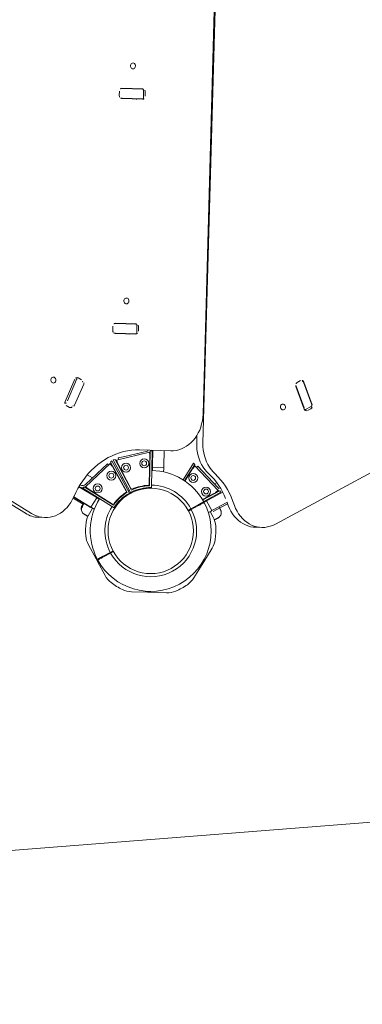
# Model space of a CAD drawing. Extents: x 5459245 to 5462690, y 5971016 to 5972523.
# Tile 57 of 198: x 5462443.828 to 5462444.285, y 5972213.949 to 5972215.264. Entities that reach past the tile are written whole.
import ezdxf

# ---------------------------------------------------------------- set-up
doc = ezdxf.new("R2010")
doc.units = 0
doc.layers.add('A_MAŁA ARCHITEKTURA', color=195, linetype='CONTINUOUS', lineweight=9)
doc.layers.add('ADT CCTV', color=102, linetype='CONTINUOUS')

# ---------------------------------------------------------------- blocks, each defined once
blk = doc.blocks.new('MEGA')
at = {"layer": 'A_MAŁA ARCHITEKTURA'}
for p, q in [((5462445.2411, 5972218.6114), (5462445.2411, 5972217.8298)), ((5462445.2452, 5972218.6042), (5462445.2452, 5972217.8226)), ((5462445.4778, 5972217.6972), (5462446.1548, 5972218.0881)), ((5462445.4448, 5972217.677), (5462446.1457, 5972218.0817)), ((5462445.7807, 5972218.0103), (5462445.7796, 5972218.0122)), ((5462445.78, 5972218.0106), (5462445.7938, 5972217.9866)), ((5462445.794, 5972217.9873), (5462445.7807, 5972218.0103)), ((5462445.787, 5972218.0184), (5462445.7818, 5972218.0154)), ((5462445.7908, 5972218.0187), (5462445.7919, 5972218.0168)), ((5462445.8052, 5972217.9938), (5462445.7919, 5972218.0168)), ((5462445.8059, 5972217.9936), (5462445.7921, 5972218.0176)), ((5462445.8052, 5972217.9938), (5462445.806, 5972217.9924)), ((5462445.7948, 5972217.9859), (5462445.794, 5972217.9873)), ((5462445.7953, 5972217.986), (5462445.8057, 5972217.992)), ((5462445.799, 5972217.9857), (5462445.8041, 5972217.9887)), ((5462445.4281, 5972217.8676), (5462445.3961, 5972217.863)), ((5462445.3983, 5972217.8607), (5462445.4289, 5972217.8652)), ((5462445.4319, 5972217.8595), (5462445.4319, 5972217.8647)), ((5462445.3923, 5972217.859), (5462445.3923, 5972217.8538)), ((5462445.3961, 5972217.8509), (5462445.3968, 5972217.851)), ((5462445.3983, 5972217.8495), (5462445.4289, 5972217.8539)), ((5462445.5089, 5972217.8534), (5462445.5078, 5972217.8553)), ((5462445.5081, 5972217.8536), (5462445.522, 5972217.8296)), ((5462445.5221, 5972217.8304), (5462445.5089, 5972217.8534)), ((5462445.5151, 5972217.8615), (5462445.5099, 5972217.8585)), ((5462445.519, 5972217.8617), (5462445.5201, 5972217.8598)), ((5462445.5333, 5972217.8369), (5462445.5201, 5972217.8598)), ((5462445.5341, 5972217.8366), (5462445.5202, 5972217.8606)), ((5462445.5333, 5972217.8369), (5462445.5342, 5972217.8354)), ((5462445.5229, 5972217.829), (5462445.5221, 5972217.8304)), ((5462445.5234, 5972217.8291), (5462445.5338, 5972217.8351)), ((5462445.5271, 5972217.8287), (5462445.5323, 5972217.8317)), ((5462445.2458, 5972217.8118), (5462445.2499, 5972217.8046)), ((5462445.2918, 5972217.7862), (5462445.2918, 5972217.7704)), ((5462445.2937, 5972217.7864), (5462445.2931, 5972217.7863)), ((5462445.2932, 5972217.7647), (5462445.2932, 5972217.7863)), ((5462445.2937, 5972217.7864), (5462445.2937, 5972217.7607)), ((5462445.3086, 5972217.7877), (5462445.3086, 5972217.7607)), ((5462445.3116, 5972217.7877), (5462445.3116, 5972217.7874)), ((5462445.328, 5972217.7784), (5462445.328, 5972217.7864)), ((5462445.286, 5972217.77), (5462445.2858, 5972217.77)), ((5462445.2862, 5972217.77), (5462445.2869, 5972217.7702)), ((5462445.2881, 5972217.7705), (5462445.2865, 5972217.77)), ((5462445.2878, 5972217.7705), (5462445.2865, 5972217.7701)), ((5462445.2866, 5972217.77), (5462445.2883, 5972217.7705)), ((5462445.2876, 5972217.7705), (5462445.288, 5972217.7706)), ((5462445.2877, 5972217.7705), (5462445.2876, 5972217.7705)), ((5462445.2881, 5972217.7706), (5462445.2877, 5972217.7705)), ((5462445.2888, 5972217.7706), (5462445.2878, 5972217.7705)), ((5462445.2896, 5972217.7707), (5462445.2881, 5972217.7705)), ((5462445.2883, 5972217.7705), (5462445.2888, 5972217.7706)), ((5462445.2888, 5972217.7706), (5462445.2889, 5972217.7706)), ((5462445.2891, 5972217.7707), (5462445.2895, 5972217.7707)), ((5462445.2896, 5972217.7707), (5462445.2899, 5972217.7707)), ((5462445.2897, 5972217.7706), (5462445.2899, 5972217.7707)), ((5462445.2899, 5972217.7707), (5462445.2911, 5972217.7707)), ((5462445.2904, 5972217.7703), (5462445.2904, 5972217.7706)), ((5462445.2912, 5972217.7707), (5462445.2911, 5972217.7707)), ((5462445.2912, 5972217.7704), (5462445.2912, 5972217.7707)), ((5462445.3094, 5972217.7329), (5462445.3097, 5972217.7821)), ((5462445.3097, 5972217.7821), (5462445.3121, 5972217.7814)), ((5462445.3121, 5972217.7814), (5462445.3119, 5972217.7353)), ((5462445.3126, 5972217.7772), (5462445.3121, 5972217.7773)), ((5462445.3125, 5972217.774), (5462445.3124, 5972217.7374)), ((5462445.3133, 5972217.7798), (5462445.3125, 5972217.777)), ((5462445.3133, 5972217.7799), (5462445.3133, 5972217.78)), ((5462445.3133, 5972217.78), (5462445.357, 5972217.7683)), ((5462445.346, 5972217.7736), (5462445.316, 5972217.7816)), ((5462445.346, 5972217.7736), (5462445.3546, 5972217.7713)), ((5462445.3546, 5972217.7713), (5462445.354, 5972217.7691)), ((5462445.2811, 5972217.7631), (5462445.281, 5972217.7617)), ((5462445.281, 5972217.7615), (5462445.281, 5972217.7615)), ((5462445.2811, 5972217.7611), (5462445.2811, 5972217.7613)), ((5462445.2846, 5972217.7693), (5462445.2846, 5972217.7689)), ((5462445.2846, 5972217.7693), (5462445.2848, 5972217.7693)), ((5462445.2848, 5972217.769), (5462445.2846, 5972217.7689)), ((5462445.2846, 5972217.7689), (5462445.2846, 5972217.7689)), ((5462445.2852, 5972217.7697), (5462445.2847, 5972217.7694)), ((5462445.2855, 5972217.7698), (5462445.2853, 5972217.7697)), ((5462445.2857, 5972217.7699), (5462445.2854, 5972217.7698)), ((5462445.2854, 5972217.7698), (5462445.2854, 5972217.7698)), ((5462445.2859, 5972217.77), (5462445.2859, 5972217.7699)), ((5462445.286, 5972217.77), (5462445.286, 5972217.77)), ((5462445.2865, 5972217.7698), (5462445.2862, 5972217.7696)), ((5462445.2864, 5972217.77), (5462445.2864, 5972217.7696)), ((5462445.2864, 5972217.77), (5462445.2864, 5972217.77)), ((5462445.2864, 5972217.77), (5462445.2865, 5972217.7699)), ((5462445.2864, 5972217.7696), (5462445.2864, 5972217.7696)), ((5462445.2865, 5972217.7696), (5462445.2864, 5972217.7696)), ((5462445.2867, 5972217.7697), (5462445.2867, 5972217.7693)), ((5462445.2932, 5972217.7597), (5462445.2932, 5972217.7647)), ((5462445.2937, 5972217.7597), (5462445.2932, 5972217.7597)), ((5462445.2937, 5972217.7597), (5462445.2937, 5972217.7607)), ((5462445.3086, 5972217.7597), (5462445.2937, 5972217.7597)), ((5462445.2937, 5972217.7586), (5462445.2937, 5972217.7597)), ((5462445.2937, 5972217.7586), (5462445.2937, 5972217.7543)), ((5462445.3086, 5972217.7607), (5462445.3086, 5972217.7597)), ((5462445.3095, 5972217.7597), (5462445.3086, 5972217.7597)), ((5462445.3086, 5972217.7586), (5462445.3086, 5972217.7597)), ((5462445.3086, 5972217.7586), (5462445.3086, 5972217.7558)), ((5462445.3588, 5972217.769), (5462445.3359, 5972217.7289)), ((5462445.3366, 5972217.7309), (5462445.3547, 5972217.7627)), ((5462445.3369, 5972217.7256), (5462445.3612, 5972217.7683)), ((5462445.3383, 5972217.7248), (5462445.3631, 5972217.7672)), ((5462445.3649, 5972217.7654), (5462445.3416, 5972217.7256)), ((5462445.3615, 5972217.7588), (5462445.3431, 5972217.7272)), ((5462445.3562, 5972217.7654), (5462445.357, 5972217.7683)), ((5462445.3563, 5972217.7655), (5462445.3569, 5972217.768)), ((5462445.3567, 5972217.7654), (5462445.3563, 5972217.7655)), ((5462445.3612, 5972217.7683), (5462445.3588, 5972217.769)), ((5462445.3631, 5972217.7615), (5462445.3628, 5972217.7618)), ((5462445.365, 5972217.7634), (5462445.363, 5972217.7614)), ((5462445.3631, 5972217.7672), (5462445.3649, 5972217.7654)), ((5462445.3651, 5972217.7635), (5462445.3652, 5972217.7636)), ((5462445.3652, 5972217.7636), (5462445.3972, 5972217.7316)), ((5462445.3674, 5972217.7614), (5462445.369, 5972217.763)), ((5462445.369, 5972217.763), (5462445.3753, 5972217.7566)), ((5462445.2937, 5972217.7569), (5462445.2853, 5972217.7569)), ((5462445.3086, 5972217.7569), (5462445.3095, 5972217.7569)), ((5462445.3086, 5972217.7558), (5462445.3095, 5972217.7558)), ((5462445.3972, 5972217.7347), (5462445.3753, 5972217.7566)), ((5462445.3929, 5972217.7445), (5462445.4139, 5972217.7082)), ((5462445.2493, 5972217.7361), (5462445.2387, 5972217.7177)), ((5462445.3094, 5972217.7325), (5462445.3094, 5972217.7329)), ((5462445.399, 5972217.7313), (5462445.3592, 5972217.708)), ((5462445.3951, 5972217.7295), (5462445.3972, 5972217.7316)), ((5462445.3951, 5972217.7295), (5462445.397, 5972217.7314)), ((5462445.4008, 5972217.7295), (5462445.399, 5972217.7313)), ((5462445.2367, 5972217.7142), (5462445.2387, 5972217.7177)), ((5462445.2387, 5972217.7177), (5462445.2395, 5972217.7172)), ((5462445.3366, 5972217.7252), (5462445.3369, 5972217.7256)), ((5462445.338, 5972217.7244), (5462445.3383, 5972217.7248)), ((5462445.3385, 5972217.7284), (5462445.3399, 5972217.7276)), ((5462445.3584, 5972217.7047), (5462445.4008, 5972217.7295)), ((5462445.3608, 5972217.7095), (5462445.3924, 5972217.7279)), ((5462445.382, 5972217.7174), (5462445.3837, 5972217.7183)), ((5462445.3837, 5972217.7183), (5462445.4019, 5972217.7289)), ((5462445.3905, 5972217.7234), (5462445.4014, 5972217.7297)), ((5462445.3954, 5972217.7292), (5462445.3951, 5972217.7295)), ((5462445.2367, 5972217.7142), (5462445.2261, 5972217.6958)), ((5462445.2375, 5972217.7138), (5462445.2367, 5972217.7142)), ((5462445.2375, 5972217.7138), (5462445.2377, 5972217.7136)), ((5462445.2395, 5972217.7172), (5462445.2397, 5972217.7171)), ((5462445.2459, 5972217.7106), (5462445.2553, 5972217.7052)), ((5462445.2558, 5972217.706), (5462445.2464, 5972217.7115)), ((5462445.2553, 5972217.7052), (5462445.2592, 5972217.703)), ((5462445.2597, 5972217.7038), (5462445.2558, 5972217.706)), ((5462445.358, 5972217.7044), (5462445.3584, 5972217.7047)), ((5462445.381, 5972217.7168), (5462445.3785, 5972217.7154)), ((5462445.379, 5972217.7167), (5462445.3795, 5972217.7159)), ((5462445.382, 5972217.7174), (5462445.381, 5972217.7168)), ((5462445.3894, 5972217.7044), (5462445.382, 5972217.7174)), ((5462445.3894, 5972217.7044), (5462445.3884, 5972217.7038)), ((5462445.3912, 5972217.7054), (5462445.3894, 5972217.7044)), ((5462445.3912, 5972217.7054), (5462445.4094, 5972217.7159)), ((5462445.3884, 5972217.7038), (5462445.3848, 5972217.7017)), ((5462445.4406, 5972217.6842), (5462445.4497, 5972217.6894)), ((5462445.4076, 5972217.6711), (5462445.3892, 5972217.6711)), ((5462445.3893, 5972217.6741), (5462445.4157, 5972217.6739)), ((5462445.415, 5972217.6714), (5462445.3893, 5972217.6716)), ((5462445.4136, 5972217.6703), (5462445.4019, 5972217.6266)), ((5462445.4134, 5972217.6703), (5462445.4106, 5972217.6711)), ((5462445.4108, 5972217.671), (5462445.4109, 5972217.6715)), ((5462445.415, 5972217.6667), (5462445.4127, 5972217.658)), ((5462445.4128, 5972217.6673), (5462445.415, 5972217.6667)), ((5462445.4135, 5972217.6703), (5462445.4136, 5972217.6703)), ((5462445.4157, 5972217.6739), (5462445.415, 5972217.6714)), ((5462445.2261, 5972217.6542), (5462445.2367, 5972217.6358)), ((5462445.4047, 5972217.6281), (5462445.4127, 5972217.658)), ((5462445.2578, 5972217.6491), (5462445.2578, 5972217.6491)), ((5462445.2608, 5972217.6439), (5462445.2608, 5972217.644)), ((5462445.3575, 5972217.6462), (5462445.3614, 5972217.6439)), ((5462445.3619, 5972217.6448), (5462445.358, 5972217.647)), ((5462445.3614, 5972217.6439), (5462445.3708, 5972217.6385)), ((5462445.3713, 5972217.6394), (5462445.3619, 5972217.6448)), ((5462445.2367, 5972217.6358), (5462445.2375, 5972217.6362)), ((5462445.2387, 5972217.6323), (5462445.2367, 5972217.6358)), ((5462445.2375, 5972217.6362), (5462445.2377, 5972217.6364)), ((5462445.2395, 5972217.6328), (5462445.2387, 5972217.6323)), ((5462445.2387, 5972217.6323), (5462445.2493, 5972217.6139)), ((5462445.2395, 5972217.6328), (5462445.2397, 5972217.6329)), ((5462445.3745, 5972217.6197), (5462445.382, 5972217.6326)), ((5462445.381, 5972217.6332), (5462445.3786, 5972217.6346)), ((5462445.379, 5972217.6354), (5462445.4019, 5972217.6224)), ((5462445.38, 5972217.6349), (5462445.3795, 5972217.6341)), ((5462445.4026, 5972217.6248), (5462445.3802, 5972217.6376)), ((5462445.3804, 5972217.638), (5462445.3963, 5972217.6289)), ((5462445.381, 5972217.6332), (5462445.382, 5972217.6326)), ((5462445.382, 5972217.6326), (5462445.3824, 5972217.6335)), ((5462445.382, 5972217.6326), (5462445.3837, 5972217.6316)), ((5462445.3837, 5972217.6316), (5462445.4007, 5972217.6218)), ((5462445.399, 5972217.6274), (5462445.4019, 5972217.6266)), ((5462445.399, 5972217.6269), (5462445.3991, 5972217.6273)), ((5462445.3991, 5972217.6273), (5462445.4017, 5972217.6266)), ((5462445.4098, 5972217.6338), (5462445.4067, 5972217.6356)), ((5462445.3679, 5972217.6139), (5462445.372, 5972217.6211)), ((5462445.3735, 5972217.6203), (5462445.3698, 5972217.6224)), ((5462445.3735, 5972217.6203), (5462445.3745, 5972217.6197)), ((5462445.3762, 5972217.6187), (5462445.3745, 5972217.6197)), ((5462445.3745, 5972217.6176), (5462445.3933, 5972217.6067)), ((5462445.3762, 5972217.6187), (5462445.3932, 5972217.6089)), ((5462445.4007, 5972217.6218), (5462445.4015, 5972217.6213)), ((5462445.4015, 5972217.6213), (5462445.4031, 5972217.6204)), ((5462445.4019, 5972217.6224), (5462445.4026, 5972217.6248)), ((5462445.5844, 5972217.6098), (5462445.5799, 5972217.6124)), ((5462445.3699, 5972217.6078), (5462445.3697, 5972217.6079)), ((5462445.3699, 5972217.6078), (5462445.3712, 5972217.6072)), ((5462445.3944, 5972217.6082), (5462445.3918, 5972217.6048)), ((5462445.394, 5972217.6084), (5462445.3932, 5972217.6089)), ((5462445.394, 5972217.6084), (5462445.3951, 5972217.6078)), ((5462445.4003, 5972217.6031), (5462445.396, 5972217.5977)), ((5462445.5745, 5972217.6111), (5462445.5545, 5972217.5857)), ((5462445.5751, 5972217.6112), (5462445.556, 5972217.5868)), ((5462445.565, 5972217.5797), (5462445.585, 5972217.6051)), ((5462445.5848, 5972217.6055), (5462445.5657, 5972217.5812)), ((5462445.2853, 5972217.5931), (5462445.3066, 5972217.5931)), ((5462445.3066, 5972217.594), (5462445.3066, 5972217.5943)), ((5462445.3066, 5972217.5931), (5462445.3066, 5972217.594)), ((5462445.3106, 5972217.5931), (5462445.3066, 5972217.5931)), ((5462445.3106, 5972217.594), (5462445.3106, 5972217.5943)), ((5462445.3106, 5972217.594), (5462445.3106, 5972217.5931)), ((5462445.3106, 5972217.5931), (5462445.3319, 5972217.5931)), ((5462445.5539, 5972217.5847), (5462445.5625, 5972217.5797)), ((5462445.5551, 5972217.581), (5462445.5596, 5972217.5784)), ((5462445.386, 5972217.5584), (5462445.3902, 5972217.5512)), ((5462446.0818, 5972217.1464), (5462445.4034, 5972217.5381))]:
    blk.add_line(p, q, dxfattribs=at)
at = {"layer": 'A_MAŁA ARCHITEKTURA', "flags": 128}
for points in [[(5462445.825, 5972218.024), (5462445.8239, 5972218.0237), (5462445.8229, 5972218.0231), (5462445.822, 5972218.0223), (5462445.8215, 5972218.0213), (5462445.8212, 5972218.0203), (5462445.8213, 5972218.0193), (5462445.8217, 5972218.0184), (5462445.8224, 5972218.0177), (5462445.8234, 5972218.0172), (5462445.8245, 5972218.0171), (5462445.8256, 5972218.0173), (5462445.8267, 5972218.0177), (5462445.8276, 5972218.0184), (5462445.8283, 5972218.0193), (5462445.8288, 5972218.0204), (5462445.8288, 5972218.0214), (5462445.8286, 5972218.0224), (5462445.828, 5972218.0232), (5462445.8272, 5972218.0237), (5462445.8262, 5972218.024), (5462445.825, 5972218.024)], [(5462445.4121, 5972217.8948), (5462445.411, 5972217.8944), (5462445.4099, 5972217.8938), (5462445.4091, 5972217.893), (5462445.4085, 5972217.892), (5462445.4083, 5972217.891), (5462445.4084, 5972217.89), (5462445.4088, 5972217.8891), (5462445.4095, 5972217.8884), (5462445.4104, 5972217.888), (5462445.4115, 5972217.8878), (5462445.4127, 5972217.888), (5462445.4138, 5972217.8884), (5462445.4147, 5972217.8891), (5462445.4154, 5972217.8901), (5462445.4158, 5972217.8911), (5462445.4159, 5972217.8921), (5462445.4157, 5972217.8931), (5462445.4151, 5972217.8939), (5462445.4142, 5972217.8945), (5462445.4132, 5972217.8948), (5462445.4121, 5972217.8948)], [(5462445.5532, 5972217.8671), (5462445.552, 5972217.8668), (5462445.551, 5972217.8662), (5462445.5502, 5972217.8653), (5462445.5496, 5972217.8644), (5462445.5493, 5972217.8633), (5462445.5494, 5972217.8623), (5462445.5498, 5972217.8614), (5462445.5506, 5972217.8607), (5462445.5515, 5972217.8603), (5462445.5526, 5972217.8601), (5462445.5537, 5972217.8603), (5462445.5548, 5972217.8607), (5462445.5558, 5972217.8615), (5462445.5565, 5972217.8624), (5462445.5569, 5972217.8634), (5462445.557, 5972217.8644), (5462445.5567, 5972217.8654), (5462445.5562, 5972217.8662), (5462445.5553, 5972217.8668), (5462445.5543, 5972217.8671), (5462445.5532, 5972217.8671)], [(5462445.3983, 5972217.8495), (5462445.3975, 5972217.8495), (5462445.3968, 5972217.8495)], [(5462445.4303, 5972217.8543), (5462445.4296, 5972217.8541), (5462445.4289, 5972217.8539)], [(5462445.2452, 5972217.8226), (5462445.2454, 5972217.8188), (5462445.2459, 5972217.8152), (5462445.2468, 5972217.8116), (5462445.2481, 5972217.8082), (5462445.2497, 5972217.805), (5462445.2516, 5972217.8019), (5462445.2539, 5972217.7991), (5462445.2564, 5972217.7965), (5462445.2592, 5972217.7941), (5462445.2623, 5972217.792), (5462445.2656, 5972217.7902), (5462445.2692, 5972217.7887), (5462445.2729, 5972217.7875), (5462445.2767, 5972217.7866), (5462445.2807, 5972217.786), (5462445.2848, 5972217.7858), (5462445.2889, 5972217.7859), (5462445.2931, 5972217.7863)], [(5462445.3929, 5972217.7445), (5462445.3901, 5972217.749), (5462445.387, 5972217.7534), (5462445.3835, 5972217.7575), (5462445.3798, 5972217.7614), (5462445.3758, 5972217.7651), (5462445.3716, 5972217.7685), (5462445.3671, 5972217.7717), (5462445.3624, 5972217.7746), (5462445.3574, 5972217.7773), (5462445.3523, 5972217.7796), (5462445.347, 5972217.7817), (5462445.3415, 5972217.7835), (5462445.3359, 5972217.7849), (5462445.3301, 5972217.7861), (5462445.3242, 5972217.7869), (5462445.3182, 5972217.7875), (5462445.3121, 5972217.7877), (5462445.306, 5972217.7876), (5462445.2999, 5972217.7872), (5462445.2937, 5972217.7864)], [(5462445.3121, 5972217.7803), (5462445.3126, 5972217.7799), (5462445.3132, 5972217.7796)], [(5462445.3498, 5972217.7444), (5462445.349, 5972217.7449), (5462445.3482, 5972217.7454)], [(5462445.3969, 5972217.7312), (5462445.3975, 5972217.7309), (5462445.398, 5972217.7307)], [(5462445.4002, 5972217.7301), (5462445.4003, 5972217.7301), (5462445.4013, 5972217.73)], [(5462445.2389, 5972217.7158), (5462445.2388, 5972217.7156), (5462445.2384, 5972217.7149)], [(5462445.4139, 5972217.7082), (5462445.4158, 5972217.7052), (5462445.4181, 5972217.7023), (5462445.4207, 5972217.6998), (5462445.4236, 5972217.6974), (5462445.4267, 5972217.6954), (5462445.43, 5972217.6936), (5462445.4336, 5972217.6921), (5462445.4373, 5972217.6909), (5462445.4412, 5972217.6901), (5462445.4452, 5972217.6896), (5462445.4493, 5972217.6894), (5462445.4534, 5972217.6896), (5462445.4576, 5972217.69), (5462445.4617, 5972217.6908), (5462445.4659, 5972217.692), (5462445.4699, 5972217.6934), (5462445.4739, 5972217.6952), (5462445.4778, 5972217.6972)], [(5462445.4142, 5972217.649), (5462445.4151, 5972217.6527), (5462445.4163, 5972217.6565), (5462445.4179, 5972217.6601), (5462445.4198, 5972217.6637), (5462445.422, 5972217.6672), (5462445.4245, 5972217.6705), (5462445.4273, 5972217.6737), (5462445.4303, 5972217.6766), (5462445.4335, 5972217.6794), (5462445.437, 5972217.6819), (5462445.4406, 5972217.6842)], [(5462445.4448, 5972217.677), (5462445.4411, 5972217.6747), (5462445.4377, 5972217.6722), (5462445.4344, 5972217.6694), (5462445.4314, 5972217.6665), (5462445.4286, 5972217.6633), (5462445.4261, 5972217.66), (5462445.4239, 5972217.6565), (5462445.422, 5972217.6529), (5462445.4205, 5972217.6493), (5462445.4192, 5972217.6455), (5462445.4184, 5972217.6418)], [(5462445.3783, 5972217.6342), (5462445.3784, 5972217.6344), (5462445.3788, 5972217.6351)], [(5462445.4015, 5972217.6267), (5462445.4015, 5972217.626), (5462445.4015, 5972217.6254)], [(5462445.545, 5972217.6097), (5462445.5456, 5972217.6107), (5462445.5458, 5972217.6117), (5462445.5457, 5972217.6127), (5462445.5453, 5972217.6136), (5462445.5446, 5972217.6143), (5462445.5437, 5972217.6148), (5462445.5426, 5972217.6149), (5462445.5414, 5972217.6148), (5462445.5404, 5972217.6143), (5462445.5394, 5972217.6136), (5462445.5387, 5972217.6127), (5462445.5383, 5972217.6117), (5462445.5382, 5972217.6106), (5462445.5384, 5972217.6097), (5462445.539, 5972217.6088), (5462445.5398, 5972217.6083), (5462445.5409, 5972217.608), (5462445.542, 5972217.608), (5462445.5431, 5972217.6083), (5462445.5442, 5972217.6089), (5462445.545, 5972217.6097)], [(5462445.5751, 5972217.6112), (5462445.5756, 5972217.6118), (5462445.5758, 5972217.6122)], [(5462445.386, 5972217.5584), (5462445.3846, 5972217.5611), (5462445.3832, 5972217.5645), (5462445.3822, 5972217.568), (5462445.3816, 5972217.5716), (5462445.3813, 5972217.5754), (5462445.3814, 5972217.5791), (5462445.3819, 5972217.5829), (5462445.3827, 5972217.5868), (5462445.3838, 5972217.5905), (5462445.3853, 5972217.5943), (5462445.3872, 5972217.5979), (5462445.3893, 5972217.6014), (5462445.3918, 5972217.6048)], [(5462445.396, 5972217.5977), (5462445.3935, 5972217.5943), (5462445.3913, 5972217.5907), (5462445.3895, 5972217.5871), (5462445.388, 5972217.5834), (5462445.3868, 5972217.5796), (5462445.386, 5972217.5758), (5462445.3856, 5972217.572), (5462445.3855, 5972217.5682), (5462445.3857, 5972217.5645), (5462445.3864, 5972217.5608), (5462445.3874, 5972217.5573), (5462445.3887, 5972217.554), (5462445.3904, 5972217.5508), (5462445.3924, 5972217.5478), (5462445.3948, 5972217.545), (5462445.3974, 5972217.5424), (5462445.4003, 5972217.5401), (5462445.4034, 5972217.5381)], [(5462445.5657, 5972217.5812), (5462445.5652, 5972217.5807), (5462445.5647, 5972217.5802), (5462445.5642, 5972217.5798), (5462445.5637, 5972217.5796), (5462445.5632, 5972217.5795), (5462445.5628, 5972217.5796), (5462445.5626, 5972217.5797)]]:
    blk.add_lwpolyline(points, dxfattribs=at)
at = {"layer": 'A_MAŁA ARCHITEKTURA'}
for centre, radius in [((5462445.3198, 5972217.765), 0.00603), ((5462445.3198, 5972217.765), 0.00324), ((5462445.3439, 5972217.7585), 0.00603), ((5462445.3439, 5972217.7585), 0.00324), ((5462445.3633, 5972217.7473), 0.00603), ((5462445.3633, 5972217.7473), 0.00324), ((5462445.3086, 5972217.675), 0.057), ((5462445.3809, 5972217.7297), 0.00603), ((5462445.3809, 5972217.7297), 0.00324), ((5462445.3986, 5972217.6638), 0.00603), ((5462445.3986, 5972217.6638), 0.00324), ((5462445.3921, 5972217.6397), 0.00603), ((5462445.3921, 5972217.6397), 0.00324)]:
    blk.add_circle(centre, radius, dxfattribs=at)
for centre, radius, start, end in [((5462445.7834, 5972218.0121), 0.0037, 115.2437, 204.2807), ((5462445.7891, 5972218.0154), 0.0037, 35.7193, 124.7563), ((5462445.7922, 5972217.9952), 0.00291, 210.43, 244.05), ((5462445.7993, 5972217.9993), 0.00291, 355.95, 29.57), ((5462445.8026, 5972217.992), 0.0037, 295.2437, 24.2807), ((5462445.7968, 5972217.9887), 0.0037, 215.7193, 304.7563), ((5462445.3966, 5972217.8587), 0.00435, 96.7252, 175.8357), ((5462445.4288, 5972217.8646), 0.00311, 2.3331, 103.4118), ((5462445.4287, 5972217.8692), 0.00409, 273.7214, 313.1477), ((5462445.5172, 5972217.8584), 0.0037, 35.7193, 124.7563), ((5462445.3954, 5972217.8539), 0.00311, 182.3331, 283.4118), ((5462445.3971, 5972217.8663), 0.00572, 232.864, 282.3176), ((5462445.4279, 5972217.8597), 0.00401, 306.2432, 357.6237), ((5462445.5115, 5972217.8551), 0.0037, 115.2437, 204.2807), ((5462445.5203, 5972217.8383), 0.00291, 210.43, 244.05), ((5462445.5274, 5972217.8423), 0.00291, 355.95, 29.57), ((5462445.5307, 5972217.8351), 0.0037, 295.2437, 24.2807), ((5462445.2768, 5972217.8295), 0.0358, 179.6059, 209.7798), ((5462445.525, 5972217.8318), 0.0037, 215.7193, 304.7563), ((5462445.3176, 5972217.7874), 0.00897, 180, 217.9692), ((5462445.3176, 5972217.7874), 0.00598, 180, 255), ((5462445.3111, 5972217.7627), 0.00299, 213.5573, 238.8317), ((5462445.3086, 5972217.675), 0.0807, 89.3463, 149.6459), ((5462445.2752, 5972217.7212), 0.0299, 125.8547, 150), ((5462445.3086, 5972217.675), 0.0869, 114.1453, 125.8547), ((5462445.2853, 5972217.727), 0.0299, 90, 114.1453), ((5462445.3086, 5972217.675), 0.0612, 89.2338, 149.5338), ((5462445.3086, 5972217.675), 0.058, 60.7927, 89.2073), ((5462445.3086, 5972217.675), 0.0575, 75, 89.2016), ((5462445.3086, 5972217.675), 0.0604, 63.1352, 86.8648), ((5462445.3138, 5972217.7374), 0.00149, 179.7, 265.1947), ((5462445.3086, 5972217.675), 0.0611, 64.8053, 85.1947), ((5462445.3353, 5972217.7317), 0.00149, 244.8053, 330.3), ((5462445.4015, 5972217.739), 0.00598, 225, 249.1279), ((5462445.3086, 5972217.675), 0.0575, 60.796, 75), ((5462445.3086, 5972217.675), 0.0575, 30.7954, 59.2034), ((5462445.3086, 5972217.675), 0.058, 30.7927, 59.2073), ((5462445.3086, 5972217.675), 0.0604, 33.1352, 56.8648), ((5462445.3444, 5972217.7264), 0.00149, 149.7, 235.1947), ((5462445.3086, 5972217.675), 0.0611, 34.8053, 55.1947), ((5462445.3086, 5972217.675), 0.0807, 150.3545, 240), ((5462445.3086, 5972217.675), 0.0612, 150.4662, 329.5338), ((5462445.36, 5972217.7107), 0.00149, 214.8053, 300.3), ((5462445.3086, 5972217.675), 0.0612, 330.4662, 30.7662), ((5462445.3086, 5972217.675), 0.0807, 330.3545, 30.6537), ((5462445.2519, 5972217.6808), 0.0299, 150, 174.1453), ((5462445.3086, 5972217.675), 0.0869, 174.1453, 185.8547), ((5462445.2519, 5972217.6692), 0.0299, 185.8547, 210), ((5462445.3262, 5972217.6666), 0.0897, 322.869, 348.6474), ((5462445.33, 5972217.6596), 0.0902, 321.2359, 348.6139), ((5462445.3086, 5972217.675), 0.0807, 240, 329.6459), ((5462445.4104, 5972217.6266), 0.00598, 165, 206.6796), ((5462445.2752, 5972217.6288), 0.0299, 210, 234.1453), ((5462445.342, 5972217.6288), 0.0299, 305.8547, 330), ((5462445.4104, 5972217.6266), 0.00897, 202.0308, 218.6514), ((5462445.578, 5972217.6085), 0.00435, 64.1643, 143.2748), ((5462445.3086, 5972217.675), 0.0869, 234.1453, 245.8547), ((5462445.3086, 5972217.675), 0.0869, 294.1453, 305.8547), ((5462445.5827, 5972217.6072), 0.00311, 316.5882, 57.6669), ((5462445.5786, 5972217.6104), 0.00787, 321.9163, 333.7586), ((5462445.2853, 5972217.623), 0.0299, 245.8547, 270), ((5462445.3319, 5972217.623), 0.0299, 270, 294.1453), ((5462445.5519, 5972217.5898), 0.005, 298.4536, 323.7174), ((5462445.5568, 5972217.5836), 0.00311, 136.5882, 237.6669), ((5462445.5615, 5972217.5823), 0.00435, 244.1643, 323.2748)]:
    blk.add_arc(centre, radius, start, end, dxfattribs=at)
blk.add_ellipse((5462445.3121, 5972217.7624), major_axis=(0.00399, 0), ratio=0.666667, start_param=3.646953, end_param=4.020582, dxfattribs=at)
for points, knots in [([(5462445.2861, 5972217.77), (5462445.2861, 5972217.77), (5462445.2861, 5972217.77), (5462445.286, 5972217.77), (5462445.286, 5972217.77), (5462445.286, 5972217.77), (5462445.286, 5972217.77), (5462445.286, 5972217.77)], [0, 0, 0, 0, 0.2502332, 0.5007618, 0.7415417, 0.9634515, 1, 1, 1, 1]), ([(5462445.2864, 5972217.77), (5462445.2864, 5972217.77), (5462445.2864, 5972217.77), (5462445.2864, 5972217.77), (5462445.2864, 5972217.77), (5462445.2865, 5972217.77), (5462445.2865, 5972217.77)], [0, 0, 0, 0, 0.237177, 0.484231, 0.750802, 1, 1, 1, 1]), ([(5462445.2898, 5972217.7705), (5462445.2896, 5972217.7705), (5462445.2893, 5972217.7704), (5462445.2887, 5972217.7702), (5462445.2881, 5972217.77), (5462445.2875, 5972217.7698), (5462445.287, 5972217.7697), (5462445.2868, 5972217.7696), (5462445.2867, 5972217.7697), (5462445.2868, 5972217.7698), (5462445.287, 5972217.77), (5462445.2875, 5972217.7703), (5462445.288, 5972217.7704), (5462445.2884, 5972217.7705), (5462445.2885, 5972217.7705)], [0, 0, 0, 0, 0.0862331, 0.1724473, 0.2598084, 0.3488847, 0.4356165, 0.516862, 0.5955464, 0.677814, 0.7676248, 0.863283, 0.9573759, 1, 1, 1, 1]), ([(5462445.2904, 5972217.7703), (5462445.2904, 5972217.7703), (5462445.2904, 5972217.7703), (5462445.2902, 5972217.7703), (5462445.2898, 5972217.7702), (5462445.2892, 5972217.77), (5462445.2886, 5972217.7698), (5462445.288, 5972217.7696), (5462445.2874, 5972217.7694), (5462445.287, 5972217.7693), (5462445.2867, 5972217.7692), (5462445.2867, 5972217.7693), (5462445.2867, 5972217.7693)], [0, 0, 0, 0, 0.058789, 0.169058, 0.27728, 0.382957, 0.48942, 0.599347, 0.710611, 0.816625, 0.914505, 1, 1, 1, 1]), ([(5462445.2894, 5972217.7705), (5462445.2893, 5972217.7705), (5462445.2892, 5972217.7705), (5462445.289, 5972217.7704), (5462445.2887, 5972217.7703), (5462445.2884, 5972217.7703), (5462445.2882, 5972217.7702), (5462445.288, 5972217.7701), (5462445.2878, 5972217.7701), (5462445.2876, 5972217.7701), (5462445.2875, 5972217.7701), (5462445.2876, 5972217.7701), (5462445.2877, 5972217.7702), (5462445.2879, 5972217.7703), (5462445.2881, 5972217.7703), (5462445.2883, 5972217.7704), (5462445.2886, 5972217.7705), (5462445.2888, 5972217.7705), (5462445.2888, 5972217.7705)], [0, 0, 0, 0, 0.062543, 0.125171, 0.186905, 0.250427, 0.314015, 0.375756, 0.438434, 0.50057, 0.562617, 0.624964, 0.686997, 0.749585, 0.811766, 0.874774, 0.93795, 1, 1, 1, 1]), ([(5462445.288, 5972217.7706), (5462445.288, 5972217.7706), (5462445.2882, 5972217.7706), (5462445.2884, 5972217.7706), (5462445.2886, 5972217.7706), (5462445.2887, 5972217.7706), (5462445.2888, 5972217.7706), (5462445.2888, 5972217.7706)], [0, 0, 0, 0, 0.21591, 0.43189, 0.646327, 0.859945, 1, 1, 1, 1]), ([(5462445.2891, 5972217.7707), (5462445.289, 5972217.7707), (5462445.2888, 5972217.7707), (5462445.2884, 5972217.7706), (5462445.2882, 5972217.7706), (5462445.2881, 5972217.7706)], [0, 0, 0, 0, 0.41442, 0.82892, 1, 1, 1, 1]), ([(5462445.2885, 5972217.7705), (5462445.2887, 5972217.7705), (5462445.2891, 5972217.7706), (5462445.2896, 5972217.7706), (5462445.2901, 5972217.7707), (5462445.2902, 5972217.7707), (5462445.2903, 5972217.7707)], [0, 0, 0, 0, 0.246358, 0.49267, 0.741252, 1, 1, 1, 1]), ([(5462445.2889, 5972217.7706), (5462445.2889, 5972217.7706), (5462445.2889, 5972217.7706), (5462445.2888, 5972217.7706), (5462445.2888, 5972217.7706), (5462445.2888, 5972217.7706), (5462445.2888, 5972217.7706), (5462445.2888, 5972217.7706)], [0, 0, 0, 0, 0.149864, 0.381655, 0.613587, 0.845863, 1, 1, 1, 1]), ([(5462445.2904, 5972217.7706), (5462445.2904, 5972217.7706), (5462445.2904, 5972217.7706), (5462445.2903, 5972217.7706), (5462445.29, 5972217.7706), (5462445.2898, 5972217.7705), (5462445.2898, 5972217.7705)], [0, 0, 0, 0, 0.025458, 0.450632, 0.874358, 1, 1, 1, 1]), ([(5462445.2932, 5972217.7702), (5462445.2924, 5972217.7702), (5462445.291, 5972217.7702), (5462445.29, 5972217.7701), (5462445.2896, 5972217.7701)], [0, 0, 0, 0, 0.568494, 1, 1, 1, 1]), ([(5462445.2932, 5972217.7704), (5462445.2927, 5972217.7704), (5462445.2914, 5972217.7704), (5462445.2908, 5972217.7704), (5462445.2904, 5972217.7704)], [0, 0, 0, 0, 0.363258, 1, 1, 1, 1]), ([(5462445.3125, 5972217.774), (5462445.3126, 5972217.7745), (5462445.3127, 5972217.7754), (5462445.3128, 5972217.7768), (5462445.313, 5972217.7783), (5462445.3132, 5972217.7794), (5462445.3132, 5972217.7796), (5462445.3133, 5972217.7797)], [0, 0, 0, 0, 0.186503, 0.349637, 0.604981, 0.892861, 1, 1, 1, 1]), ([(5462445.2811, 5972217.7611), (5462445.2811, 5972217.7611), (5462445.2811, 5972217.7612), (5462445.2811, 5972217.7613), (5462445.2811, 5972217.7614)], [0, 0, 0, 0, 0.166252, 1, 1, 1, 1]), ([(5462445.2811, 5972217.7612), (5462445.2811, 5972217.7611), (5462445.2811, 5972217.7611), (5462445.2812, 5972217.7607), (5462445.2813, 5972217.7598), (5462445.2813, 5972217.7586), (5462445.2813, 5972217.7575), (5462445.2812, 5972217.7568), (5462445.2812, 5972217.7564)], [0, 0, 0, 0, 0.141319, 0.283291, 0.526005, 0.719168, 0.86472, 1, 1, 1, 1]), ([(5462445.2846, 5972217.7689), (5462445.2845, 5972217.7689), (5462445.2837, 5972217.7684), (5462445.2826, 5972217.7672), (5462445.2815, 5972217.7652), (5462445.2813, 5972217.7637), (5462445.2811, 5972217.763)], [0, 0, 0, 0, 0.0607813, 0.3739377, 0.6870192, 1, 1, 1, 1]), ([(5462445.2846, 5972217.7693), (5462445.2846, 5972217.7693), (5462445.2846, 5972217.7693), (5462445.2846, 5972217.7693), (5462445.2846, 5972217.7693), (5462445.2847, 5972217.7693), (5462445.2847, 5972217.7694), (5462445.2847, 5972217.7694), (5462445.2847, 5972217.7694)], [0, 0, 0, 0, 0.17159, 0.342859, 0.522369, 0.727942, 0.966288, 1, 1, 1, 1]), ([(5462445.2862, 5972217.77), (5462445.286, 5972217.7699), (5462445.2857, 5972217.7698), (5462445.2853, 5972217.7696), (5462445.285, 5972217.7694), (5462445.2848, 5972217.7693), (5462445.2848, 5972217.7693), (5462445.2848, 5972217.7693)], [0, 0, 0, 0, 0.243181, 0.486372, 0.725711, 0.937669, 1, 1, 1, 1]), ([(5462445.2862, 5972217.7696), (5462445.286, 5972217.7696), (5462445.2857, 5972217.7694), (5462445.2853, 5972217.7692), (5462445.285, 5972217.769), (5462445.2848, 5972217.769), (5462445.2848, 5972217.769), (5462445.2848, 5972217.769)], [0, 0, 0, 0, 0.246109, 0.492238, 0.733778, 0.944472, 1, 1, 1, 1]), ([(5462445.2852, 5972217.7697), (5462445.2852, 5972217.7697), (5462445.2853, 5972217.7697), (5462445.2853, 5972217.7697), (5462445.2853, 5972217.7697), (5462445.2853, 5972217.7697), (5462445.2853, 5972217.7697), (5462445.2853, 5972217.7697)], [0, 0, 0, 0, 0.2530658, 0.5066495, 0.7430587, 0.9508475, 1, 1, 1, 1]), ([(5462445.2861, 5972217.77), (5462445.2861, 5972217.77), (5462445.2859, 5972217.7699), (5462445.2857, 5972217.7698), (5462445.2856, 5972217.7698), (5462445.2855, 5972217.7698), (5462445.2855, 5972217.7698), (5462445.2855, 5972217.7698)], [0, 0, 0, 0, 0.241877, 0.48396, 0.717954, 0.930086, 1, 1, 1, 1]), ([(5462445.2858, 5972217.77), (5462445.2858, 5972217.77), (5462445.2857, 5972217.7699), (5462445.2857, 5972217.7699), (5462445.2857, 5972217.7699), (5462445.2857, 5972217.7699), (5462445.2857, 5972217.7699), (5462445.2857, 5972217.7699)], [0, 0, 0, 0, 0.237502, 0.475171, 0.706048, 0.918379, 1, 1, 1, 1]), ([(5462445.2866, 5972217.77), (5462445.2866, 5972217.77), (5462445.2866, 5972217.77), (5462445.2865, 5972217.77), (5462445.2865, 5972217.7699), (5462445.2865, 5972217.7699), (5462445.2865, 5972217.7699), (5462445.2865, 5972217.7699)], [0, 0, 0, 0, 0.240862, 0.482183, 0.709917, 0.917842, 1, 1, 1, 1]), ([(5462445.2866, 5972217.7696), (5462445.2866, 5972217.7696), (5462445.2866, 5972217.7696), (5462445.2865, 5972217.7696), (5462445.2865, 5972217.7696), (5462445.2865, 5972217.7696), (5462445.2865, 5972217.7696), (5462445.2865, 5972217.7696)], [0, 0, 0, 0, 0.243292, 0.487115, 0.715265, 0.921392, 1, 1, 1, 1]), ([(5462445.357, 5972217.7683), (5462445.357, 5972217.7683), (5462445.357, 5972217.7682), (5462445.3568, 5972217.7676), (5462445.3564, 5972217.7666), (5462445.3558, 5972217.7652), (5462445.3552, 5972217.7638), (5462445.3549, 5972217.7631), (5462445.3547, 5972217.7627)], [0, 0, 0, 0, 0.158587, 0.295996, 0.506539, 0.740464, 0.867118, 1, 1, 1, 1]), ([(5462445.3615, 5972217.7588), (5462445.3618, 5972217.7592), (5462445.3623, 5972217.7599), (5462445.3632, 5972217.7611), (5462445.3641, 5972217.7623), (5462445.3647, 5972217.7631), (5462445.3649, 5972217.7633), (5462445.365, 5972217.7634)], [0, 0, 0, 0, 0.1865033, 0.3496371, 0.6049814, 0.8928613, 1, 1, 1, 1]), ([(5462445.3972, 5972217.7316), (5462445.3971, 5972217.7316), (5462445.3971, 5972217.7315), (5462445.3967, 5972217.7311), (5462445.3958, 5972217.7304), (5462445.3946, 5972217.7295), (5462445.3934, 5972217.7286), (5462445.3927, 5972217.7282), (5462445.3924, 5972217.7279)], [0, 0, 0, 0, 0.158587, 0.295996, 0.506539, 0.740464, 0.867118, 1, 1, 1, 1]), ([(5462445.2384, 5972217.7149), (5462445.2385, 5972217.7149), (5462445.2386, 5972217.7148), (5462445.2396, 5972217.7143), (5462445.2408, 5972217.7136), (5462445.2417, 5972217.7131), (5462445.2419, 5972217.7129)], [0, 0, 0, 0, 0.294109, 0.589346, 0.883644, 1, 1, 1, 1]), ([(5462445.2424, 5972217.7138), (5462445.2417, 5972217.7142), (5462445.2401, 5972217.7151), (5462445.2392, 5972217.7156), (5462445.2389, 5972217.7158), (5462445.239, 5972217.7158), (5462445.239, 5972217.7158)], [0, 0, 0, 0, 0.368214, 0.743956, 0.961795, 1, 1, 1, 1]), ([(5462445.2419, 5972217.7129), (5462445.2421, 5972217.7128), (5462445.2426, 5972217.7125), (5462445.2438, 5972217.7118), (5462445.2449, 5972217.7112), (5462445.2457, 5972217.7108), (5462445.2459, 5972217.7106)], [0, 0, 0, 0, 0.283583, 0.567165, 0.850751, 1, 1, 1, 1]), ([(5462445.2464, 5972217.7115), (5462445.2459, 5972217.7117), (5462445.245, 5972217.7123), (5462445.2437, 5972217.7131), (5462445.2428, 5972217.7135), (5462445.2425, 5972217.7137), (5462445.2424, 5972217.7138)], [0, 0, 0, 0, 0.283593, 0.567187, 0.850777, 1, 1, 1, 1]), ([(5462445.4076, 5972217.6711), (5462445.4081, 5972217.671), (5462445.409, 5972217.6709), (5462445.4105, 5972217.6708), (5462445.412, 5972217.6706), (5462445.413, 5972217.6704), (5462445.4133, 5972217.6704), (5462445.4133, 5972217.6703)], [0, 0, 0, 0, 0.186503, 0.349637, 0.604981, 0.892861, 1, 1, 1, 1]), ([(5462445.3708, 5972217.6385), (5462445.3713, 5972217.6382), (5462445.3722, 5972217.6377), (5462445.3735, 5972217.6369), (5462445.3744, 5972217.6365), (5462445.3747, 5972217.6363), (5462445.3748, 5972217.6362)], [0, 0, 0, 0, 0.283593, 0.567187, 0.850777, 1, 1, 1, 1]), ([(5462445.3753, 5972217.6371), (5462445.3751, 5972217.6372), (5462445.3746, 5972217.6375), (5462445.3734, 5972217.6381), (5462445.3723, 5972217.6388), (5462445.3715, 5972217.6392), (5462445.3713, 5972217.6394)], [0, 0, 0, 0, 0.283583, 0.567165, 0.850751, 1, 1, 1, 1]), ([(5462445.3748, 5972217.6362), (5462445.3755, 5972217.6358), (5462445.3771, 5972217.6349), (5462445.378, 5972217.6344), (5462445.3783, 5972217.6342), (5462445.3782, 5972217.6342), (5462445.3782, 5972217.6342)], [0, 0, 0, 0, 0.368214, 0.743956, 0.961795, 1, 1, 1, 1]), ([(5462445.3788, 5972217.6351), (5462445.3787, 5972217.6351), (5462445.3786, 5972217.6352), (5462445.3776, 5972217.6357), (5462445.3764, 5972217.6364), (5462445.3755, 5972217.6369), (5462445.3753, 5972217.6371)], [0, 0, 0, 0, 0.294109, 0.589346, 0.883644, 1, 1, 1, 1]), ([(5462445.4019, 5972217.6266), (5462445.4019, 5972217.6266), (5462445.4018, 5972217.6266), (5462445.4013, 5972217.6268), (5462445.4002, 5972217.6272), (5462445.3988, 5972217.6278), (5462445.3974, 5972217.6284), (5462445.3967, 5972217.6287), (5462445.3963, 5972217.6289)], [0, 0, 0, 0, 0.158587, 0.295996, 0.506539, 0.740464, 0.867118, 1, 1, 1, 1]), ([(5462445.3795, 5972217.6082), (5462445.3797, 5972217.6084), (5462445.3801, 5972217.6088), (5462445.381, 5972217.6099), (5462445.3819, 5972217.6113), (5462445.3825, 5972217.6123), (5462445.3828, 5972217.6128)], [0, 0, 0, 0, 0.28225, 0.555737, 0.818942, 1, 1, 1, 1]), ([(5462445.3816, 5972217.6107), (5462445.3818, 5972217.611), (5462445.3821, 5972217.6116), (5462445.3829, 5972217.6129), (5462445.3835, 5972217.614), (5462445.3837, 5972217.6144)], [0, 0, 0, 0, 0.398328, 0.796038, 1, 1, 1, 1]), ([(5462445.3654, 5972217.6105), (5462445.3657, 5972217.6103), (5462445.3665, 5972217.61), (5462445.3676, 5972217.6094), (5462445.3686, 5972217.6087), (5462445.3693, 5972217.6082), (5462445.3697, 5972217.6079), (5462445.3698, 5972217.6079), (5462445.3698, 5972217.6079)], [0, 0, 0, 0, 0.147184, 0.335186, 0.52483, 0.717048, 0.910964, 1, 1, 1, 1]), ([(5462445.3697, 5972217.6079), (5462445.3697, 5972217.6079), (5462445.3697, 5972217.6079), (5462445.3697, 5972217.6079), (5462445.3697, 5972217.6079)], [0, 0, 0, 0, 0.107576, 1, 1, 1, 1]), ([(5462445.3711, 5972217.6072), (5462445.3718, 5972217.6069), (5462445.3732, 5972217.6064), (5462445.3754, 5972217.6064), (5462445.3776, 5972217.6069), (5462445.3789, 5972217.6078), (5462445.3795, 5972217.6082)], [0, 0, 0, 0, 0.249942, 0.499965, 0.750054, 1, 1, 1, 1]), ([(5462445.3795, 5972217.6082), (5462445.3799, 5972217.6085), (5462445.3806, 5972217.6092), (5462445.3813, 5972217.6102), (5462445.3816, 5972217.6107)], [0, 0, 0, 0, 0.511239, 1, 1, 1, 1])]:
    blk.add_open_spline(points, degree=3, knots=knots, dxfattribs=at)
blk = doc.blocks.new('A770198')
at = {"layer": 'ADT CCTV', "color": 140, "lineweight": 9}
blk.add_line((7.7854, 37.289), (7.7646, 0.7774), dxfattribs=at)
blk.add_arc((30, 19.0421), 30, 140.60054, 219.40054, dxfattribs=at)
blk = doc.blocks.new('G$CFAE608CC')
at = {"layer": 'ADT CCTV', "rotation": 90}
blk.add_blockref('A770198', (38.0838, 0), dxfattribs=at)

msp = doc.modelspace()

# ---------------------------------------------------------------- block references
at = {"layer": 'A_MAŁA ARCHITEKTURA', "color": 6, "rotation": 58.39971502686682}
msp.add_blockref('MEGA', (7686859.5945, -1809666.1669), dxfattribs=at)
at = {"layer": 'ADT CCTV', "rotation": 184.5356804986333}
msp.add_blockref('G$CFAE608CC', (5462467.5094, 5972223.8305), dxfattribs=at)

doc.saveas('drawing.dxf')
